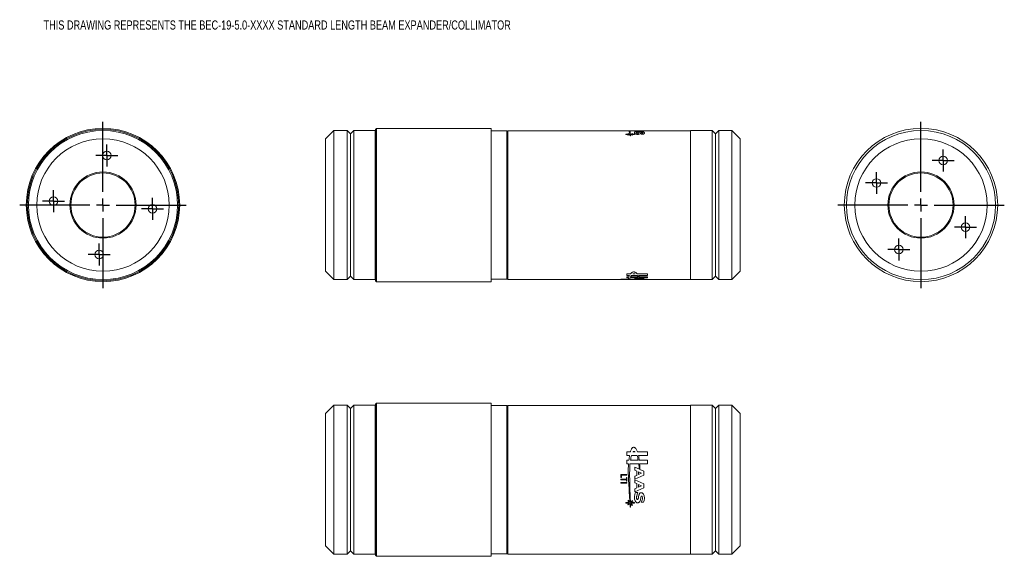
# Model space of a CAD drawing. Header units: inches. Extents: x 1.3 to 16.2, y 1.6 to 9.7.
import ezdxf

# ---------------------------------------------------------------- set-up
doc = ezdxf.new("R2010")
doc.units = ezdxf.units.IN
doc.header["$MEASUREMENT"] = 0
doc.layers.add('FORMAT', color=7, linetype='Continuous')
doc.styles.add('SLDTEXTSTYLE0', font='TXT', dxfattribs={"width": 0.75})

# ---------------------------------------------------------------- blocks, each defined once
blk = doc.blocks.new('SW_CENTERMARKSYMBOL_0')
at = {"layer": 'FORMAT', "color": 0}
for p, q in [((0, 0.2), (0, 1.2565)), ((-0.2, 0), (-1.2565, 0)), ((0, 0), (-0.1, 0)), ((0, 0), (0, 0.1)), ((0, 0), (0, -0.1)), ((0, 0), (0.1, 0)), ((0.2, 0), (1.2565, 0)), ((0, -0.2), (0, -1.2565))]:
    blk.add_line(p, q, dxfattribs=at)
blk = doc.blocks.new('SW_CENTERMARKSYMBOL_1')
at = {"layer": 'FORMAT', "color": 0}
for p, q in [((0, 0.1), (0, 0.165)), ((-0.1, 0), (-0.165, 0)), ((0, 0), (-0.1, 0)), ((0, 0), (0, 0.1)), ((0, 0), (0, -0.1)), ((0, 0), (0.1, 0)), ((0.1, 0), (0.165, 0)), ((0, -0.1), (0, -0.165))]:
    blk.add_line(p, q, dxfattribs=at)
blk = doc.blocks.new('SW_CENTERMARKSYMBOL_2')
at = {"layer": 'FORMAT', "color": 0}
for p, q in [((0, 0.1), (0, 0.165)), ((-0.1, 0), (-0.165, 0)), ((0, 0), (-0.1, 0)), ((0, 0), (0, 0.1)), ((0, 0), (0, -0.1)), ((0, 0), (0.1, 0)), ((0.1, 0), (0.165, 0)), ((0, -0.1), (0, -0.165))]:
    blk.add_line(p, q, dxfattribs=at)
blk = doc.blocks.new('SW_CENTERMARKSYMBOL_3')
at = {"layer": 'FORMAT', "color": 0}
for p, q in [((0, 0.1), (0, 0.165)), ((-0.1, 0), (-0.165, 0)), ((0, 0), (-0.1, 0)), ((0, 0), (0, 0.1)), ((0, 0), (0, -0.1)), ((0, 0), (0.1, 0)), ((0.1, 0), (0.165, 0)), ((0, -0.1), (0, -0.165))]:
    blk.add_line(p, q, dxfattribs=at)
blk = doc.blocks.new('SW_CENTERMARKSYMBOL_4')
at = {"layer": 'FORMAT', "color": 0}
for p, q in [((0, 0.1), (0, 0.165)), ((-0.1, 0), (-0.165, 0)), ((0, 0), (-0.1, 0)), ((0, 0), (0, 0.1)), ((0, 0), (0, -0.1)), ((0, 0), (0.1, 0)), ((0.1, 0), (0.165, 0)), ((0, -0.1), (0, -0.165))]:
    blk.add_line(p, q, dxfattribs=at)
blk = doc.blocks.new('SW_CENTERMARKSYMBOL_5')
at = {"layer": 'FORMAT', "color": 0}
for p, q in [((0, 0.2), (0, 1.2565)), ((-0.2, 0), (-1.2565, 0)), ((0, 0), (-0.1, 0)), ((0, 0), (0, 0.1)), ((0, 0), (0, -0.1)), ((0, 0), (0.1, 0)), ((0.2, 0), (1.2565, 0)), ((0, -0.2), (0, -1.2565))]:
    blk.add_line(p, q, dxfattribs=at)
blk = doc.blocks.new('SW_CENTERMARKSYMBOL_6')
at = {"layer": 'FORMAT', "color": 0}
for p, q in [((0, 0.1), (0, 0.165)), ((-0.1, 0), (-0.165, 0)), ((0, 0), (-0.1, 0)), ((0, 0), (0, 0.1)), ((0, 0), (0, -0.1)), ((0, 0), (0.1, 0)), ((0.1, 0), (0.165, 0)), ((0, -0.1), (0, -0.165))]:
    blk.add_line(p, q, dxfattribs=at)
blk = doc.blocks.new('SW_CENTERMARKSYMBOL_7')
at = {"layer": 'FORMAT', "color": 0}
for p, q in [((0, 0.1), (0, 0.165)), ((-0.1, 0), (-0.165, 0)), ((0, 0), (-0.1, 0)), ((0, 0), (0, 0.1)), ((0, 0), (0, -0.1)), ((0, 0), (0.1, 0)), ((0.1, 0), (0.165, 0)), ((0, -0.1), (0, -0.165))]:
    blk.add_line(p, q, dxfattribs=at)
blk = doc.blocks.new('SW_CENTERMARKSYMBOL_8')
at = {"layer": 'FORMAT', "color": 0}
for p, q in [((0, 0.1), (0, 0.165)), ((-0.1, 0), (-0.165, 0)), ((0, 0), (-0.1, 0)), ((0, 0), (0, 0.1)), ((0, 0), (0, -0.1)), ((0, 0), (0.1, 0)), ((0.1, 0), (0.165, 0)), ((0, -0.1), (0, -0.165))]:
    blk.add_line(p, q, dxfattribs=at)
blk = doc.blocks.new('SW_CENTERMARKSYMBOL_9')
at = {"layer": 'FORMAT', "color": 0}
for p, q in [((0, 0.1), (0, 0.165)), ((-0.1, 0), (-0.165, 0)), ((0, 0), (-0.1, 0)), ((0, 0), (0, 0.1)), ((0, 0), (0, -0.1)), ((0, 0), (0.1, 0)), ((0.1, 0), (0.165, 0)), ((0, -0.1), (0, -0.165))]:
    blk.add_line(p, q, dxfattribs=at)

msp = doc.modelspace()

# ---------------------------------------------------------------- linework, layer by layer
at = {"color": 7, "linetype": 'Continuous', "lineweight": 15}
for p, q in [((6.044, 8.075), (5.919, 7.95)), ((6.244, 8.075), (6.044, 8.075)), ((6.044, 5.825), (6.044, 8.075)), ((6.294, 8.025), (6.244, 8.075)), ((6.244, 5.825), (6.244, 8.075)), ((6.344, 8.075), (6.294, 8.025)), ((6.294, 5.875), (6.294, 8.025)), ((6.669, 8.075), (6.344, 8.075)), ((6.344, 5.825), (6.344, 8.075)), ((6.669, 5.825), (6.669, 8.075)), ((6.689, 8.106), (6.674, 8.091)), ((6.674, 5.868), (6.674, 8.091)), ((8.419, 8.106), (6.689, 8.106)), ((6.689, 8.106), (6.689, 5.854)), ((8.419, 5.854), (8.419, 8.106)), ((8.654, 8.07), (8.419, 8.07)), ((8.669, 8.055), (8.654, 8.07)), ((8.654, 5.83), (8.654, 8.07)), ((10.374, 8.072), (8.669, 8.072)), ((8.669, 8.072), (8.669, 5.827)), ((10.374, 8.072), (10.458, 8.072)), ((10.465, 8.071), (10.374, 8.071)), ((10.374, 8.071), (10.374, 8.071)), ((10.374, 8.071), (10.465, 8.071)), ((10.465, 8.072), (10.458, 8.072)), ((10.458, 8.072), (10.458, 8.072)), ((10.458, 8.072), (10.465, 8.072)), ((10.49, 8.072), (10.465, 8.072)), ((10.465, 8.072), (10.465, 8.072)), ((10.465, 8.071), (10.465, 8.071)), ((10.486, 8.028), (10.486, 8.025)), ((10.507, 8.072), (10.49, 8.072)), ((10.583, 8.072), (10.507, 8.072)), ((11.424, 8.072), (10.583, 8.072)), ((10.583, 8.072), (10.583, 8.071)), ((10.583, 8.064), (10.583, 8.057)), ((10.628, 8.056), (10.593, 8.056)), ((10.612, 8.071), (10.612, 8.065)), ((10.642, 8.07), (10.642, 8.067)), ((10.722, 8.066), (10.722, 8.071)), ((11.749, 8.075), (11.424, 8.075)), ((11.424, 8.075), (11.424, 5.825)), ((11.799, 8.025), (11.749, 8.075)), ((11.749, 8.075), (11.749, 5.825)), ((11.849, 8.075), (11.799, 8.025)), ((11.799, 8.025), (11.799, 5.875)), ((12.049, 8.075), (11.849, 8.075)), ((11.849, 8.075), (11.849, 5.825)), ((12.174, 7.95), (12.049, 8.075)), ((12.049, 8.075), (12.049, 5.825)), ((5.919, 5.95), (5.919, 7.95)), ((10.506, 8.018), (10.45, 8.018)), ((10.45, 8.018), (10.45, 8.015)), ((10.45, 8.015), (10.505, 8.015)), ((10.512, 7.994), (10.517, 7.994)), ((10.521, 8.015), (10.579, 8.015)), ((10.579, 8.018), (10.526, 8.018)), ((10.579, 8.015), (10.579, 8.018)), ((10.68, 8.02), (10.716, 8.02)), ((12.174, 7.95), (12.174, 5.95)), ((5.919, 5.95), (6.044, 5.825)), ((12.049, 5.825), (12.174, 5.95)), ((6.044, 5.825), (6.244, 5.825)), ((6.244, 5.825), (6.294, 5.875)), ((6.294, 5.875), (6.344, 5.825)), ((6.344, 5.825), (6.669, 5.825)), ((6.674, 5.808), (6.674, 5.868)), ((6.674, 5.808), (6.689, 5.793)), ((6.689, 5.854), (6.689, 5.793)), ((6.689, 5.793), (8.419, 5.793)), ((8.419, 5.793), (8.419, 5.854)), ((8.419, 5.83), (8.654, 5.83)), ((8.654, 5.83), (8.669, 5.845)), ((8.669, 5.827), (10.374, 5.827)), ((10.374, 5.83), (10.374, 5.828)), ((10.374, 5.828), (10.383, 5.828)), ((10.458, 5.827), (10.374, 5.827)), ((10.374, 5.827), (10.374, 5.827)), ((10.374, 5.827), (10.458, 5.827)), ((10.464, 5.83), (10.382, 5.83)), ((10.383, 5.828), (10.383, 5.829)), ((10.383, 5.829), (10.464, 5.829)), ((10.465, 5.828), (10.458, 5.828)), ((10.458, 5.828), (10.458, 5.827)), ((10.458, 5.827), (10.465, 5.827)), ((10.518, 5.909), (10.463, 5.909)), ((10.463, 5.909), (10.463, 5.888)), ((10.463, 5.888), (10.506, 5.888)), ((10.494, 5.867), (10.463, 5.867)), ((10.463, 5.867), (10.463, 5.853)), ((10.463, 5.853), (10.488, 5.853)), ((10.464, 5.829), (10.464, 5.83)), ((10.465, 5.827), (10.465, 5.828)), ((10.465, 5.827), (10.49, 5.827)), ((10.49, 5.827), (10.507, 5.827)), ((10.507, 5.827), (10.583, 5.827)), ((10.511, 5.853), (10.643, 5.853)), ((10.519, 5.867), (10.635, 5.867)), ((10.617, 5.888), (10.533, 5.888)), ((10.555, 5.909), (10.589, 5.909)), ((10.583, 5.843), (10.583, 5.836)), ((10.583, 5.829), (10.583, 5.827)), ((10.583, 5.827), (11.424, 5.827)), ((10.612, 5.835), (10.612, 5.829)), ((10.774, 5.909), (10.625, 5.909)), ((10.639, 5.888), (10.774, 5.888)), ((10.642, 5.833), (10.642, 5.83)), ((10.774, 5.867), (10.65, 5.867)), ((10.656, 5.853), (10.774, 5.853)), ((10.722, 5.829), (10.722, 5.835)), ((10.774, 5.888), (10.774, 5.909)), ((10.774, 5.853), (10.774, 5.867)), ((11.424, 5.825), (11.749, 5.825)), ((11.749, 5.825), (11.799, 5.875)), ((11.799, 5.875), (11.849, 5.825)), ((11.849, 5.825), (12.049, 5.825)), ((6.044, 3.929), (5.919, 3.804)), ((6.244, 3.929), (6.044, 3.929)), ((6.044, 1.949), (6.044, 3.929)), ((6.294, 3.879), (6.244, 3.929)), ((6.244, 1.949), (6.244, 3.929)), ((6.344, 3.929), (6.294, 3.879)), ((6.294, 1.987), (6.294, 3.879)), ((6.669, 3.929), (6.344, 3.929)), ((6.344, 1.949), (6.344, 3.929)), ((6.669, 1.949), (6.669, 3.929)), ((6.689, 3.96), (6.674, 3.945)), ((6.674, 3.167), (6.674, 3.945)), ((8.419, 3.96), (6.689, 3.96)), ((6.689, 3.96), (6.689, 3.172)), ((8.419, 3.172), (8.419, 3.96)), ((8.654, 3.924), (8.419, 3.924)), ((8.669, 3.909), (8.654, 3.924)), ((8.654, 1.684), (8.654, 3.924)), ((11.424, 3.926), (8.669, 3.926)), ((8.669, 3.926), (8.669, 1.681)), ((11.749, 3.929), (11.424, 3.929)), ((11.424, 3.929), (11.424, 1.679)), ((11.799, 3.879), (11.749, 3.929)), ((11.749, 3.929), (11.749, 1.679)), ((11.849, 3.929), (11.799, 3.879)), ((11.799, 3.879), (11.799, 1.729)), ((12.049, 3.929), (11.849, 3.929)), ((11.849, 3.929), (11.849, 1.679)), ((12.174, 3.804), (12.049, 3.929)), ((12.049, 3.929), (12.049, 1.679)), ((5.919, 2.044), (5.919, 3.804)), ((12.174, 3.804), (12.174, 1.804)), ((6.674, 1.662), (6.674, 3.167)), ((6.689, 3.172), (6.689, 1.647)), ((8.419, 1.647), (8.419, 3.172)), ((10.518, 3.223), (10.463, 3.223)), ((10.463, 3.223), (10.463, 3.169)), ((10.463, 3.169), (10.506, 3.169)), ((10.617, 3.169), (10.533, 3.169)), ((10.555, 3.223), (10.589, 3.223)), ((10.774, 3.223), (10.625, 3.223)), ((10.639, 3.169), (10.774, 3.169)), ((10.774, 3.169), (10.774, 3.223)), ((10.494, 3.098), (10.463, 3.098)), ((10.463, 3.098), (10.463, 3.044)), ((10.463, 3.044), (10.488, 3.044)), ((10.511, 3.044), (10.643, 3.044)), ((10.519, 3.098), (10.635, 3.098)), ((10.655, 2.962), (10.583, 2.993)), ((10.583, 2.993), (10.583, 2.947)), ((10.774, 3.098), (10.65, 3.098)), ((10.656, 3.044), (10.774, 3.044)), ((10.774, 3.044), (10.774, 3.098)), ((10.374, 2.876), (10.374, 2.835)), ((10.374, 2.835), (10.383, 2.835)), ((10.464, 2.884), (10.382, 2.884)), ((10.383, 2.835), (10.383, 2.872)), ((10.383, 2.872), (10.464, 2.872)), ((10.465, 2.837), (10.458, 2.837)), ((10.458, 2.837), (10.458, 2.813)), ((10.464, 2.872), (10.464, 2.884)), ((10.465, 2.781), (10.465, 2.837)), ((10.583, 2.947), (10.612, 2.934)), ((10.583, 2.81), (10.722, 2.871)), ((10.612, 2.869), (10.583, 2.857)), ((10.583, 2.857), (10.583, 2.81)), ((10.612, 2.934), (10.612, 2.869)), ((10.642, 2.921), (10.642, 2.883)), ((10.686, 2.902), (10.642, 2.921)), ((10.642, 2.883), (10.686, 2.902)), ((10.722, 2.932), (10.661, 2.959)), ((10.722, 2.871), (10.722, 2.932)), ((10.458, 2.813), (10.374, 2.813)), ((10.374, 2.813), (10.374, 2.804)), ((10.374, 2.804), (10.458, 2.804)), ((10.465, 2.759), (10.374, 2.759)), ((10.374, 2.759), (10.374, 2.75)), ((10.374, 2.75), (10.465, 2.75)), ((10.458, 2.804), (10.458, 2.781)), ((10.458, 2.781), (10.465, 2.781)), ((10.465, 2.75), (10.465, 2.759)), ((10.722, 2.742), (10.583, 2.804)), ((10.583, 2.804), (10.583, 2.757)), ((10.583, 2.757), (10.612, 2.745)), ((10.583, 2.621), (10.722, 2.682)), ((10.612, 2.68), (10.583, 2.667)), ((10.612, 2.745), (10.612, 2.68)), ((10.686, 2.712), (10.642, 2.731)), ((10.642, 2.731), (10.642, 2.693)), ((10.642, 2.693), (10.686, 2.712)), ((10.722, 2.682), (10.722, 2.742)), ((10.583, 2.667), (10.583, 2.621)), ((10.628, 2.61), (10.593, 2.61)), ((10.506, 2.458), (10.45, 2.458)), ((10.45, 2.458), (10.45, 2.451)), ((10.45, 2.451), (10.505, 2.451)), ((10.505, 2.451), (10.479, 2.427)), ((10.479, 2.427), (10.486, 2.422)), ((10.511, 2.463), (10.486, 2.493)), ((10.486, 2.493), (10.486, 2.482)), ((10.486, 2.482), (10.506, 2.458)), ((10.486, 2.422), (10.511, 2.445)), ((10.512, 2.391), (10.517, 2.391)), ((10.548, 2.489), (10.517, 2.462)), ((10.517, 2.445), (10.544, 2.413)), ((10.549, 2.418), (10.521, 2.451)), ((10.521, 2.451), (10.579, 2.451)), ((10.526, 2.458), (10.553, 2.482)), ((10.579, 2.458), (10.526, 2.458)), ((10.544, 2.413), (10.549, 2.418)), ((10.553, 2.482), (10.548, 2.489)), ((10.579, 2.451), (10.579, 2.458)), ((10.68, 2.464), (10.716, 2.464)), ((5.919, 1.804), (5.919, 2.044)), ((6.044, 1.679), (6.044, 1.949)), ((6.244, 1.679), (6.244, 1.949)), ((6.294, 1.729), (6.294, 1.987)), ((6.344, 1.679), (6.344, 1.949)), ((6.669, 1.679), (6.669, 1.949)), ((5.919, 1.804), (6.044, 1.679)), ((12.049, 1.679), (12.174, 1.804)), ((6.044, 1.679), (6.244, 1.679)), ((6.244, 1.679), (6.294, 1.729)), ((6.294, 1.729), (6.344, 1.679)), ((6.344, 1.679), (6.669, 1.679)), ((6.674, 1.662), (6.689, 1.647)), ((6.689, 1.647), (8.419, 1.647)), ((8.419, 1.684), (8.654, 1.684)), ((8.654, 1.684), (8.669, 1.699)), ((8.669, 1.681), (11.424, 1.681)), ((11.424, 1.679), (11.749, 1.679)), ((11.749, 1.679), (11.799, 1.729)), ((11.799, 1.729), (11.849, 1.679)), ((11.849, 1.679), (12.049, 1.679))]:
    msp.add_line(p, q, dxfattribs=at)
for centre, radius in [((2.561, 6.95), 1.157), ((2.561, 6.95), 1.142), ((2.561, 6.95), 1.125), ((14.901, 6.95), 1.157), ((14.901, 6.95), 1.125), ((2.561, 6.95), 1), ((14.901, 6.95), 1), ((2.618, 7.698), 0.065), ((15.235, 7.622), 0.065), ((2.561, 6.95), 0.5), ((2.561, 6.95), 0.485), ((14.901, 6.95), 0.5), ((14.901, 6.95), 0.485), ((14.23, 7.283), 0.065), ((1.813, 7.007), 0.065), ((3.309, 6.892), 0.065), ((15.573, 6.616), 0.065), ((2.503, 6.202), 0.065), ((14.568, 6.278), 0.065)]:
    msp.add_circle(centre, radius, dxfattribs=at)
for centre, major_axis, ratio, start_param, end_param in [((10.223, 6.95), (0, 1.123), 0.843558, 5.975138, 6.002674), ((10.215, 6.95), (0, 1.123), 0.843558, 5.97041, 5.992995), ((10.897, 6.95), (1.247, 0), 0.900168, 1.854674, 1.879989), ((10.916, 6.95), (1.266, 0), 0.886852, 1.860987, 1.883572), ((10.282, 6.95), (0, 1.123), 0.843561, 5.992995, 5.999308), ((10.583, 6.95), (2.565, 0), 0.437606, 1.516345, 1.570796), ((10.477, 6.95), (2.565, 0), 0.437606, 1.518188, 1.529602), ((11, 6.95), (2.565, 0), 0.437606, 1.679385, 1.734324), ((10.895, 6.95), (2.565, 0), 0.437606, 1.681237, 1.692715), ((10.477, 6.95), (2.565, 0), 0.437606, 1.489306, 1.506373), ((10.895, 6.95), (2.565, 0), 0.437606, 1.652287, 1.669377), ((10.897, 6.95), (1.247, 0), 0.900169, 1.890398, 1.912743), ((9.941, 6.95), (1.604, 0), 0.700003, 1.224273, 1.22885), ((10.916, 6.95), (1.266, 0), 0.886853, 1.896111, 1.91732), ((10.215, 6.95), (0, 1.123), 0.843558, 5.92818, 5.957959), ((10.223, 6.95), (0, 1.123), 0.843558, 5.932295, 5.963583), ((11.006, 6.95), (1.331, 0), 0.843563, 1.921686, 1.925801), ((11.016, 6.95), (2.565, 0), 0.437606, 4.542725, 4.571174), ((10.91, 6.95), (2.565, 0), 0.437606, 4.584372, 4.595859), ((10.462, 6.95), (2.565, 0), 0.437606, 4.75964, 4.771058), ((10.567, 6.95), (2.565, 0), 0.437606, 4.71844, 4.772901), ((10.91, 6.95), (2.565, 0), 0.437606, 4.607726, 4.624826), ((10.462, 6.95), (2.565, 0), 0.437607, 4.782877, 4.799952), ((11.016, 6.95), (2.565, 0), 0.437607, 4.573576, 4.597711)]:
    msp.add_ellipse(centre, major_axis=major_axis, ratio=ratio, start_param=start_param, end_param=end_param, dxfattribs=at)
for points, knots in [([(10.49, 8.072), (10.491, 8.072), (10.493, 8.072), (10.497, 8.066), (10.501, 8.056), (10.505, 8.041), (10.509, 8.027), (10.511, 8.019)], [0, 0, 0, 0, 0.143184, 0.355066, 0.567854, 0.783445, 1, 1, 1, 1]), ([(10.517, 8.019), (10.516, 8.028), (10.514, 8.045), (10.51, 8.062), (10.509, 8.072), (10.508, 8.071), (10.507, 8.071)], [0, 0, 0, 0, 0.268008, 0.537872, 0.821867, 1, 1, 1, 1]), ([(10.593, 8.056), (10.589, 8.053), (10.584, 8.049), (10.579, 8.042), (10.578, 8.037), (10.583, 8.031), (10.585, 8.028), (10.591, 8.025), (10.593, 8.024), (10.598, 8.021), (10.601, 8.02), (10.607, 8.019), (10.611, 8.018), (10.619, 8.017), (10.624, 8.017), (10.633, 8.017), (10.637, 8.017), (10.645, 8.018), (10.649, 8.019), (10.658, 8.022), (10.663, 8.024), (10.669, 8.029), (10.67, 8.031), (10.673, 8.036), (10.675, 8.038), (10.676, 8.041), (10.676, 8.042), (10.678, 8.043), (10.679, 8.044), (10.682, 8.044), (10.682, 8.045), (10.684, 8.045), (10.685, 8.045), (10.688, 8.045), (10.689, 8.045), (10.691, 8.045), (10.691, 8.044), (10.693, 8.044), (10.694, 8.043), (10.697, 8.042), (10.698, 8.041), (10.699, 8.039), (10.699, 8.038), (10.698, 8.036), (10.698, 8.035), (10.696, 8.031), (10.695, 8.029), (10.688, 8.024), (10.684, 8.022), (10.68, 8.02)], [0, 0, 0, 0, 0.125, 0.125, 0.25, 0.25, 0.3125, 0.3125, 0.34375, 0.34375, 0.375, 0.375, 0.40625, 0.40625, 0.4375, 0.4375, 0.46875, 0.46875, 0.5, 0.5, 0.5625, 0.5625, 0.625, 0.625, 0.6875, 0.6875, 0.71875, 0.71875, 0.734375, 0.734375, 0.742187, 0.742187, 0.75, 0.75, 0.757812, 0.757812, 0.765625, 0.765625, 0.78125, 0.78125, 0.8125, 0.8125, 0.84375, 0.84375, 0.875, 0.875, 0.9375, 0.9375, 1, 1, 1, 1]), ([(10.716, 8.02), (10.718, 8.022), (10.721, 8.025), (10.726, 8.029), (10.727, 8.032), (10.729, 8.036), (10.729, 8.038), (10.728, 8.042), (10.727, 8.044), (10.722, 8.048), (10.72, 8.05), (10.713, 8.052), (10.71, 8.053), (10.704, 8.054), (10.7, 8.054), (10.692, 8.055), (10.688, 8.055), (10.679, 8.055), (10.675, 8.055), (10.666, 8.055), (10.663, 8.054), (10.657, 8.053), (10.654, 8.052), (10.651, 8.051), (10.649, 8.05), (10.646, 8.048), (10.645, 8.047), (10.641, 8.045), (10.64, 8.043), (10.638, 8.04), (10.638, 8.039), (10.637, 8.037), (10.636, 8.035), (10.634, 8.034), (10.633, 8.033), (10.63, 8.033), (10.629, 8.033), (10.627, 8.032), (10.626, 8.032), (10.623, 8.032), (10.621, 8.032), (10.617, 8.033), (10.615, 8.033), (10.613, 8.034), (10.612, 8.035), (10.611, 8.036), (10.611, 8.036), (10.61, 8.038), (10.61, 8.039), (10.61, 8.041), (10.61, 8.042), (10.612, 8.044), (10.613, 8.045), (10.616, 8.048), (10.619, 8.049), (10.624, 8.053), (10.626, 8.054), (10.628, 8.056)], [0, 0, 0, 0, 0.0625, 0.0625, 0.125, 0.125, 0.1875, 0.1875, 0.25, 0.25, 0.3125, 0.3125, 0.34375, 0.34375, 0.375, 0.375, 0.40625, 0.40625, 0.4375, 0.4375, 0.46875, 0.46875, 0.5, 0.5, 0.53125, 0.53125, 0.5625, 0.5625, 0.625, 0.625, 0.65625, 0.65625, 0.6875, 0.6875, 0.703125, 0.703125, 0.710937, 0.710937, 0.71875, 0.71875, 0.734375, 0.734375, 0.75, 0.75, 0.765625, 0.765625, 0.78125, 0.78125, 0.8125, 0.8125, 0.84375, 0.84375, 0.875, 0.875, 0.9375, 0.9375, 1, 1, 1, 1]), ([(10.511, 8.013), (10.511, 8.012), (10.511, 8.01), (10.511, 8.009), (10.511, 8.006), (10.512, 8.004), (10.512, 8.002), (10.512, 7.999), (10.512, 7.997), (10.512, 7.994)], [0, 0, 0, 0, 0.000360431, 0.000360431, 0.000360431, 0.000901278, 0.000901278, 0.000901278, 0.001442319, 0.001442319, 0.001442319, 0.001442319]), ([(10.517, 7.994), (10.517, 7.997), (10.517, 8.001), (10.517, 8.004), (10.517, 8.006), (10.517, 8.007), (10.517, 8.009), (10.517, 8.01), (10.517, 8.012), (10.517, 8.013)], [0, 0, 0, 0, 0.000722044, 0.000722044, 0.000722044, 0.001083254, 0.001083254, 0.001083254, 0.001444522, 0.001444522, 0.001444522, 0.001444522]), ([(10.382, 5.83), (10.38, 5.83), (10.378, 5.83), (10.375, 5.83), (10.374, 5.83), (10.374, 5.83)], [0, 0, 0, 0, 0.5, 0.5, 1, 1, 1, 1]), ([(10.488, 5.853), (10.487, 5.849), (10.485, 5.839), (10.486, 5.831), (10.488, 5.827), (10.49, 5.828), (10.49, 5.828)], [0, 0, 0, 0, 0.300399, 0.602618, 0.902955, 1, 1, 1, 1]), ([(10.507, 5.828), (10.507, 5.828), (10.506, 5.827), (10.506, 5.834), (10.509, 5.847), (10.511, 5.853)], [0, 0, 0, 0, 0.154884, 0.575438, 1, 1, 1, 1]), ([(10.625, 5.909), (10.622, 5.912), (10.619, 5.914), (10.613, 5.92), (10.609, 5.923), (10.6, 5.929), (10.595, 5.932), (10.587, 5.936), (10.584, 5.937), (10.577, 5.939), (10.573, 5.94), (10.565, 5.94), (10.56, 5.94), (10.553, 5.938), (10.549, 5.937), (10.543, 5.935), (10.541, 5.933), (10.537, 5.93), (10.535, 5.929), (10.527, 5.921), (10.522, 5.915), (10.518, 5.909)], [0, 0, 0, 0, 0.125, 0.125, 0.25, 0.25, 0.375, 0.375, 0.4375, 0.4375, 0.5, 0.5, 0.5625, 0.5625, 0.625, 0.625, 0.6875, 0.6875, 0.75, 0.75, 1, 1, 1, 1]), ([(10.589, 5.909), (10.587, 5.91), (10.584, 5.91), (10.579, 5.911), (10.575, 5.912), (10.569, 5.912), (10.566, 5.912), (10.56, 5.91), (10.557, 5.91), (10.555, 5.909)], [0, 0, 0, 0, 0.25, 0.25, 0.5, 0.5, 0.75, 0.75, 1, 1, 1, 1]), ([(10.65, 5.867), (10.649, 5.87), (10.647, 5.873), (10.644, 5.881), (10.642, 5.884), (10.639, 5.888)], [0, 0, 0, 0, 0.5, 0.5, 1, 1, 1, 1]), ([(10.625, 3.223), (10.622, 3.23), (10.619, 3.237), (10.613, 3.251), (10.609, 3.258), (10.6, 3.271), (10.595, 3.277), (10.587, 3.285), (10.584, 3.287), (10.577, 3.291), (10.573, 3.293), (10.565, 3.294), (10.56, 3.293), (10.553, 3.29), (10.549, 3.288), (10.543, 3.283), (10.541, 3.28), (10.537, 3.273), (10.535, 3.27), (10.527, 3.253), (10.522, 3.238), (10.518, 3.223)], [0, 0, 0, 0, 0.125, 0.125, 0.25, 0.25, 0.375, 0.375, 0.4375, 0.4375, 0.5, 0.5, 0.5625, 0.5625, 0.625, 0.625, 0.6875, 0.6875, 0.75, 0.75, 1, 1, 1, 1]), ([(10.589, 3.223), (10.587, 3.225), (10.584, 3.227), (10.579, 3.23), (10.575, 3.231), (10.569, 3.231), (10.566, 3.23), (10.56, 3.228), (10.557, 3.226), (10.555, 3.223)], [0, 0, 0, 0, 0.25, 0.25, 0.5, 0.5, 0.75, 0.75, 1, 1, 1, 1]), ([(10.65, 3.098), (10.649, 3.11), (10.647, 3.122), (10.644, 3.146), (10.642, 3.157), (10.639, 3.169)], [0, 0, 0, 0, 0.5, 0.5, 1, 1, 1, 1]), ([(10.488, 3.044), (10.485, 2.996), (10.485, 2.948), (10.487, 2.85), (10.49, 2.801), (10.496, 2.703), (10.498, 2.654), (10.504, 2.557), (10.507, 2.51), (10.511, 2.463)], [0, 0, 0, 0, 0.25, 0.25, 0.5, 0.5, 0.75, 0.75, 1, 1, 1, 1]), ([(10.517, 2.462), (10.517, 2.485), (10.516, 2.509), (10.514, 2.557), (10.513, 2.581), (10.511, 2.629), (10.51, 2.653), (10.509, 2.702), (10.509, 2.727), (10.507, 2.776), (10.507, 2.8), (10.506, 2.849), (10.506, 2.874), (10.506, 2.923), (10.507, 2.947), (10.508, 2.996), (10.509, 3.02), (10.511, 3.044)], [0, 0, 0, 0, 0.125, 0.125, 0.25, 0.25, 0.375, 0.375, 0.5, 0.5, 0.625, 0.625, 0.75, 0.75, 0.875, 0.875, 1, 1, 1, 1]), ([(10.382, 2.884), (10.38, 2.884), (10.378, 2.883), (10.375, 2.88), (10.374, 2.878), (10.374, 2.876)], [0, 0, 0, 0, 0.5, 0.5, 1, 1, 1, 1]), ([(10.593, 2.61), (10.589, 2.593), (10.584, 2.577), (10.579, 2.543), (10.578, 2.526), (10.583, 2.5), (10.585, 2.492), (10.591, 2.481), (10.593, 2.477), (10.598, 2.47), (10.601, 2.466), (10.607, 2.461), (10.611, 2.458), (10.619, 2.456), (10.624, 2.455), (10.633, 2.455), (10.637, 2.456), (10.645, 2.459), (10.649, 2.462), (10.658, 2.471), (10.663, 2.478), (10.669, 2.494), (10.67, 2.503), (10.673, 2.519), (10.675, 2.528), (10.676, 2.54), (10.676, 2.545), (10.678, 2.551), (10.679, 2.553), (10.682, 2.555), (10.682, 2.556), (10.684, 2.557), (10.685, 2.557), (10.688, 2.557), (10.689, 2.557), (10.691, 2.556), (10.691, 2.555), (10.693, 2.553), (10.694, 2.551), (10.697, 2.545), (10.698, 2.541), (10.699, 2.532), (10.699, 2.528), (10.698, 2.52), (10.698, 2.516), (10.696, 2.503), (10.695, 2.495), (10.688, 2.479), (10.684, 2.472), (10.68, 2.464)], [0, 0, 0, 0, 0.125, 0.125, 0.25, 0.25, 0.3125, 0.3125, 0.34375, 0.34375, 0.375, 0.375, 0.40625, 0.40625, 0.4375, 0.4375, 0.46875, 0.46875, 0.5, 0.5, 0.5625, 0.5625, 0.625, 0.625, 0.6875, 0.6875, 0.71875, 0.71875, 0.734375, 0.734375, 0.742187, 0.742187, 0.75, 0.75, 0.757812, 0.757812, 0.765625, 0.765625, 0.78125, 0.78125, 0.8125, 0.8125, 0.84375, 0.84375, 0.875, 0.875, 0.9375, 0.9375, 1, 1, 1, 1]), ([(10.716, 2.464), (10.718, 2.472), (10.721, 2.48), (10.726, 2.496), (10.727, 2.504), (10.729, 2.52), (10.729, 2.529), (10.728, 2.546), (10.727, 2.554), (10.722, 2.571), (10.72, 2.579), (10.713, 2.59), (10.71, 2.594), (10.704, 2.6), (10.7, 2.602), (10.692, 2.606), (10.688, 2.607), (10.679, 2.608), (10.675, 2.608), (10.666, 2.605), (10.663, 2.603), (10.657, 2.596), (10.654, 2.592), (10.651, 2.585), (10.649, 2.581), (10.646, 2.573), (10.645, 2.569), (10.641, 2.556), (10.64, 2.548), (10.638, 2.535), (10.638, 2.531), (10.637, 2.522), (10.636, 2.518), (10.634, 2.512), (10.633, 2.51), (10.63, 2.508), (10.629, 2.507), (10.627, 2.506), (10.626, 2.506), (10.623, 2.506), (10.621, 2.506), (10.617, 2.508), (10.615, 2.51), (10.613, 2.514), (10.612, 2.516), (10.611, 2.52), (10.611, 2.522), (10.61, 2.528), (10.61, 2.532), (10.61, 2.541), (10.61, 2.545), (10.612, 2.553), (10.613, 2.557), (10.616, 2.569), (10.619, 2.577), (10.624, 2.594), (10.626, 2.602), (10.628, 2.61)], [0, 0, 0, 0, 0.0625, 0.0625, 0.125, 0.125, 0.1875, 0.1875, 0.25, 0.25, 0.3125, 0.3125, 0.34375, 0.34375, 0.375, 0.375, 0.40625, 0.40625, 0.4375, 0.4375, 0.46875, 0.46875, 0.5, 0.5, 0.53125, 0.53125, 0.5625, 0.5625, 0.625, 0.625, 0.65625, 0.65625, 0.6875, 0.6875, 0.703125, 0.703125, 0.710937, 0.710937, 0.71875, 0.71875, 0.734375, 0.734375, 0.75, 0.75, 0.765625, 0.765625, 0.78125, 0.78125, 0.8125, 0.8125, 0.84375, 0.84375, 0.875, 0.875, 0.9375, 0.9375, 1, 1, 1, 1]), ([(10.511, 2.445), (10.511, 2.44), (10.511, 2.436), (10.511, 2.431), (10.511, 2.425), (10.512, 2.418), (10.512, 2.411), (10.512, 2.405), (10.512, 2.398), (10.512, 2.391)], [0, 0, 0, 0, 0.000360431, 0.000360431, 0.000360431, 0.000901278, 0.000901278, 0.000901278, 0.001442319, 0.001442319, 0.001442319, 0.001442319]), ([(10.517, 2.391), (10.517, 2.4), (10.517, 2.409), (10.517, 2.418), (10.517, 2.423), (10.517, 2.427), (10.517, 2.431), (10.517, 2.436), (10.517, 2.44), (10.517, 2.445)], [0, 0, 0, 0, 0.000722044, 0.000722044, 0.000722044, 0.001083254, 0.001083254, 0.001083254, 0.001444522, 0.001444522, 0.001444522, 0.001444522])]:
    msp.add_open_spline(points, degree=3, knots=knots, dxfattribs=at)
for points in [[(10.506, 5.888), (10.501, 5.88), (10.498, 5.873), (10.494, 5.867)], [(10.533, 5.888), (10.527, 5.88), (10.523, 5.873), (10.519, 5.867)], [(10.635, 5.867), (10.63, 5.873), (10.625, 5.881), (10.617, 5.888)], [(10.643, 5.853), (10.647, 5.847), (10.65, 5.842), (10.655, 5.838)], [(10.661, 5.838), (10.66, 5.842), (10.659, 5.847), (10.656, 5.853)], [(10.506, 3.169), (10.501, 3.146), (10.498, 3.122), (10.494, 3.098)], [(10.533, 3.169), (10.527, 3.146), (10.523, 3.122), (10.519, 3.098)], [(10.635, 3.098), (10.63, 3.122), (10.625, 3.146), (10.617, 3.169)], [(10.643, 3.044), (10.647, 3.017), (10.65, 2.989), (10.655, 2.962)], [(10.661, 2.959), (10.66, 2.987), (10.659, 3.016), (10.656, 3.044)]]:
    msp.add_open_spline(points, degree=3, dxfattribs=at)

# ---------------------------------------------------------------- block references
at = {"layer": 'FORMAT', "color": 7}
for name, p in [('SW_CENTERMARKSYMBOL_0', (2.561, 6.95)), ('SW_CENTERMARKSYMBOL_5', (14.901, 6.95)), ('SW_CENTERMARKSYMBOL_3', (2.618, 7.698)), ('SW_CENTERMARKSYMBOL_6', (15.235, 7.622)), ('SW_CENTERMARKSYMBOL_9', (14.23, 7.283)), ('SW_CENTERMARKSYMBOL_2', (1.813, 7.007)), ('SW_CENTERMARKSYMBOL_4', (3.309, 6.892)), ('SW_CENTERMARKSYMBOL_7', (15.573, 6.616)), ('SW_CENTERMARKSYMBOL_8', (14.568, 6.278)), ('SW_CENTERMARKSYMBOL_1', (2.503, 6.202))]:
    msp.add_blockref(name, p, dxfattribs=at)

# ---------------------------------------------------------------- texts
at = {"layer": 'FORMAT', "color": 7, "insert": (1.664, 9.737), "char_height": 0.1378, "attachment_point": 1, "style": 'SLDTEXTSTYLE0'}
msp.add_mtext('THIS DRAWING REPRESENTS THE BEC-19-5.0-XXXX STANDARD LENGTH BEAM EXPANDER/COLLIMATOR', dxfattribs=at)

doc.saveas('drawing.dxf')
